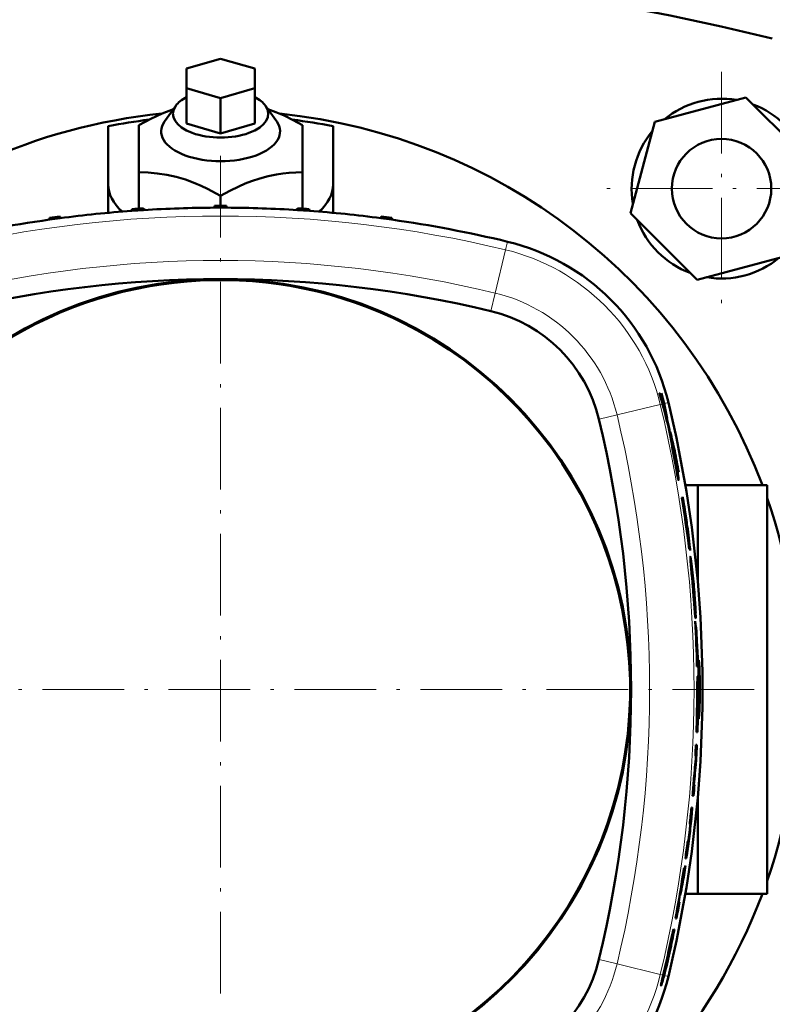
# Model space of a CAD drawing. Extents: x -1438 to 1837, y -1673 to 612.
# Tile 8 of 95: x -53 to 58, y -1283 to -1139. Entities that reach past the tile are written whole.
import ezdxf

# ---------------------------------------------------------------- set-up
doc = ezdxf.new("R2010")
doc.units = 0
doc.linetypes.add('DASHDOT', pattern=[18.5, 12, -3, 0.5, -3])

msp = doc.modelspace()

# ---------------------------------------------------------------- linework, layer by layer
at = {"color": 7, "lineweight": 50}
for p, q in [((-28.21, -1145.9), (-23.21, -1144.46)), ((-23.21, -1144.46), (-18.21, -1145.9)), ((-28.21, -1148.79), (-28.21, -1145.9)), ((-18.21, -1145.9), (-18.21, -1148.79)), ((-23.21, -1150.23), (-28.21, -1148.79)), ((-28.21, -1153.99), (-28.21, -1148.79)), ((-18.21, -1148.79), (-23.21, -1150.23)), ((-18.21, -1153.99), (-18.21, -1148.79)), ((-23.21, -1155.43), (-23.21, -1150.23)), ((53.92, -1150.14), (40.53, -1153.73)), ((63.71, -1159.94), (53.92, -1150.14)), ((-29.81, -1151.38), (-31.44, -1153.69)), ((-16.61, -1151.38), (-14.98, -1153.69)), ((40.53, -1153.73), (36.95, -1167.11)), ((-39.71, -1154.36), (-39.71, -1162.94)), ((-35.21, -1161.13), (-35.21, -1154.2)), ((-23.21, -1155.43), (-28.21, -1153.99)), ((-18.21, -1153.99), (-23.21, -1155.43)), ((-11.21, -1154.2), (-11.21, -1161.13)), ((-6.71, -1154.36), (-6.71, -1162.94)), ((-35.21, -1166.4), (-35.21, -1161.13)), ((-11.21, -1166.4), (-11.21, -1161.13)), ((-39.71, -1162.94), (-39.71, -1167.07)), ((-6.71, -1167.08), (-6.71, -1162.94)), ((-23.21, -1166.07), (-23.21, -1164.6)), ((-36.25, -1166.79), (-36.25, -1166.54)), ((-35.02, -1166.45), (-35.21, -1166.4)), ((-34.52, -1166.67), (-34.53, -1166.42)), ((-34.31, -1166.66), (-34.52, -1166.6)), ((-24.11, -1166.32), (-24.1, -1166.07)), ((-22.33, -1166.32), (-22.33, -1166.07)), ((-11.91, -1166.6), (-12.11, -1166.66)), ((-11.91, -1166.67), (-11.91, -1166.42)), ((-11.21, -1166.4), (-11.4, -1166.46)), ((-10.18, -1166.79), (-10.19, -1166.54)), ((-48.35, -1168.08), (-48.34, -1167.83)), ((-46.76, -1167.86), (-46.77, -1167.62)), ((0.33, -1167.86), (0.34, -1167.62)), ((1.92, -1168.08), (1.91, -1167.83)), ((36.95, -1167.11), (46.74, -1176.91)), ((46.74, -1176.91), (60.13, -1173.33)), ((41.2, -1193.57), (41.28, -1193.57)), ((41.2, -1193.57), (41.28, -1193.57)), ((41.84, -1195.1), (42.05, -1196.12)), ((41.84, -1195.1), (42.05, -1196.12)), ((42.79, -1199.26), (43.08, -1200.82)), ((42.79, -1199.26), (43.08, -1200.82)), ((43.16, -1201.55), (43.46, -1203.22)), ((43.16, -1201.55), (43.46, -1203.22)), ((43.28, -1202.52), (43.52, -1203.81)), ((43.28, -1202.52), (43.52, -1203.81)), ((43.47, -1202.72), (43.64, -1203.49)), ((43.71, -1204.28), (43.47, -1202.72)), ((43.47, -1202.72), (43.64, -1203.49)), ((43.52, -1203.81), (43.66, -1204.58)), ((43.52, -1203.81), (43.66, -1204.58)), ((43.75, -1204.59), (43.71, -1204.28)), ((43.75, -1204.59), (43.71, -1204.28)), ((43.66, -1204.58), (43.77, -1205.2)), ((43.66, -1204.58), (43.77, -1205.2)), ((43.77, -1205.2), (43.87, -1205.73)), ((43.77, -1205.2), (43.87, -1205.73)), ((45.01, -1207.07), (46.85, -1207.07)), ((46.85, -1207.07), (46.85, -1221.42)), ((57.02, -1207.07), (46.85, -1207.07)), ((57.02, -1267.07), (57.02, -1207.07)), ((44.52, -1208.91), (44.66, -1209.62)), ((44.52, -1208.91), (44.66, -1209.62)), ((44.66, -1209.32), (44.62, -1208.96)), ((44.66, -1209.32), (44.62, -1208.96)), ((44.79, -1210.2), (44.66, -1209.32)), ((44.79, -1210.2), (44.66, -1209.32)), ((44.88, -1211.1), (45.1, -1212.6)), ((44.88, -1211.1), (45.1, -1212.6)), ((45.1, -1212.14), (45.2, -1212.89)), ((45.1, -1212.14), (45.2, -1212.89)), ((45.1, -1212.6), (45.15, -1212.95)), ((45.1, -1212.6), (45.15, -1212.95)), ((45.22, -1212.77), (45.15, -1212.28)), ((45.22, -1212.77), (45.15, -1212.28)), ((45.15, -1212.95), (45.18, -1213.19)), ((45.15, -1212.95), (45.18, -1213.19)), ((45.22, -1213.42), (45.21, -1213.31)), ((45.36, -1214.8), (45.23, -1213.81)), ((45.36, -1214.8), (45.23, -1213.81)), ((45.46, -1215.56), (45.36, -1214.8)), ((45.46, -1215.56), (45.36, -1214.8)), ((45.53, -1216.08), (45.46, -1215.56)), ((45.53, -1216.08), (45.46, -1215.56)), ((45.52, -1215.51), (45.57, -1215.99)), ((45.52, -1215.51), (45.57, -1215.99)), ((45.6, -1216.43), (45.6, -1216.43)), ((45.79, -1218.29), (46, -1220.69)), ((46, -1220.69), (46.11, -1222.06)), ((46, -1220.69), (46.11, -1222.06)), ((46.08, -1221.22), (46.04, -1220.78)), ((46.08, -1221.22), (46.04, -1220.78)), ((46.13, -1221.86), (46.08, -1221.22)), ((46.13, -1221.86), (46.08, -1221.22)), ((46.14, -1222.03), (46.13, -1221.86)), ((46.14, -1222.03), (46.13, -1221.86)), ((46.18, -1222.53), (46.14, -1222.03)), ((46.18, -1222.53), (46.14, -1222.03)), ((46.18, -1222.53), (46.22, -1222.98)), ((46.18, -1222.53), (46.22, -1222.98)), ((46.22, -1222.98), (46.26, -1223.37)), ((46.22, -1222.98), (46.26, -1223.37)), ((46.3, -1222.79), (46.24, -1222.04)), ((46.3, -1222.79), (46.24, -1222.04)), ((46.29, -1224.3), (46.38, -1225.34)), ((46.29, -1224.3), (46.38, -1225.34)), ((46.47, -1227.06), (46.54, -1227.83)), ((46.47, -1227.06), (46.54, -1227.83)), ((46.57, -1227.66), (46.64, -1228.45)), ((46.57, -1227.66), (46.64, -1228.45)), ((46.68, -1231.19), (46.72, -1231.19)), ((46.68, -1231.19), (46.72, -1231.19)), ((46.75, -1231.19), (46.8, -1231.19)), ((46.75, -1231.19), (46.8, -1231.19)), ((46.72, -1233.69), (46.87, -1233.69)), ((46.72, -1233.69), (46.87, -1233.69)), ((46.74, -1240.92), (46.83, -1240.92)), ((46.74, -1240.92), (46.83, -1240.92)), ((46.64, -1243.36), (46.79, -1243.36)), ((46.64, -1243.36), (46.79, -1243.36)), ((46.56, -1245.2), (46.72, -1245.2)), ((46.56, -1245.2), (46.72, -1245.2)), ((46.48, -1246.83), (46.57, -1246.83)), ((46.48, -1246.83), (46.57, -1246.83)), ((46.26, -1251.06), (46.35, -1251.06)), ((46.26, -1251.06), (46.35, -1251.06)), ((46.07, -1252.68), (46.22, -1252.68)), ((46.07, -1252.68), (46.22, -1252.68)), ((46.85, -1252.72), (46.85, -1267.07)), ((45.91, -1254.4), (46, -1254.4)), ((45.91, -1254.4), (46, -1254.4)), ((46, -1254.4), (46, -1254.4)), ((46, -1254.4), (46, -1254.4)), ((45.65, -1256.87), (45.74, -1256.87)), ((45.65, -1256.87), (45.74, -1256.87)), ((45.35, -1259.4), (45.44, -1259.4)), ((45.35, -1259.4), (45.44, -1259.4)), ((45.02, -1261.87), (45.11, -1261.87)), ((45.02, -1261.87), (45.11, -1261.87)), ((45.01, -1267.07), (46.85, -1267.07)), ((46.85, -1267.07), (57.02, -1267.07)), ((44.04, -1268.28), (44.16, -1268.28)), ((44.04, -1268.28), (44.16, -1268.28)), ((43.56, -1270.71), (43.72, -1270.71)), ((43.56, -1270.71), (43.72, -1270.71)), ((43.33, -1272.32), (43.4, -1272.32)), ((43.33, -1272.32), (43.4, -1272.32)), ((42.42, -1276.34), (42.72, -1274.98)), ((42.42, -1276.34), (42.72, -1274.98)), ((42.82, -1274.76), (42.87, -1274.76)), ((42.82, -1274.76), (42.87, -1274.76)), ((42.27, -1277.02), (42.42, -1276.34)), ((42.27, -1277.02), (42.42, -1276.34)), ((42.17, -1277.52), (42.27, -1277.02)), ((42.17, -1277.52), (42.27, -1277.02)), ((42.32, -1277.17), (42.22, -1277.57)), ((42.32, -1277.17), (42.22, -1277.57)), ((41.43, -1280.56), (41.44, -1280.56)), ((41.43, -1280.56), (41.44, -1280.56))]:
    msp.add_line(p, q, dxfattribs=at)
at = {"color": 7, "linetype": 'DASHDOT', "lineweight": 18}
for p, q in [((50.33, -1146.37), (50.33, -1180.69)), ((-23.22, -1158.73), (-23.22, -1315.41)), ((67.49, -1163.53), (33.17, -1163.53)), ((55.12, -1237.07), (-101.56, -1237.07))]:
    msp.add_line(p, q, dxfattribs=at)
at = {"color": 7, "lineweight": 18}
for p, q in [((18.62, -1172.51), (17.1, -1178.86)), ((18.62, -1172.51), (18.91, -1171.32)), ((16.46, -1181.51), (17.1, -1178.86)), ((41.34, -1195.23), (34.99, -1196.75)), ((41.34, -1195.23), (41.66, -1195.15)), ((41.66, -1195.15), (41.74, -1195.13)), ((41.74, -1195.13), (41.84, -1195.1)), ((41.84, -1195.1), (41.92, -1195.09)), ((41.92, -1195.09), (42.53, -1194.94)), ((32.34, -1197.39), (34.99, -1196.75)), ((32.34, -1276.74), (34.99, -1277.38)), ((41.34, -1278.91), (34.99, -1277.38)), ((41.34, -1278.91), (41.78, -1279.02)), ((41.78, -1279.02), (41.91, -1279.05)), ((41.91, -1279.05), (42.53, -1279.2))]:
    msp.add_line(p, q, dxfattribs=at)
at = {"color": 7, "linetype": 'DASHDOT', "lineweight": 18, "ltscale": 0.006743}
msp.add_line((46.9, -1237.07), (47.17, -1237.07), dxfattribs=at)
at = {"color": 7, "lineweight": 50}
for points in [[(-35.21, -1154.2), (-33.47, -1153.27), (-31.79, -1152.48), (-30.14, -1151.85)], [(-16.27, -1151.85), (-15.1, -1152.29), (-13.9, -1152.8), (-12.57, -1153.46), (-11.21, -1154.2)], [(-23.21, -1164.6), (-25.15, -1163.56), (-26.09, -1163.11), (-27.02, -1162.71), (-28.39, -1162.2), (-29.76, -1161.8), (-31.13, -1161.5), (-32.52, -1161.29), (-33.84, -1161.17), (-35.21, -1161.13)], [(-11.21, -1161.13), (-13.15, -1161.21), (-14.09, -1161.31), (-15.02, -1161.45), (-16.24, -1161.7), (-17.45, -1162.02), (-18.67, -1162.43), (-19.59, -1162.79), (-20.52, -1163.2), (-21.84, -1163.85), (-23.21, -1164.6)], [(43.46, -1203.22), (43.71, -1204.53), (43.75, -1204.67), (43.75, -1204.69), (43.75, -1204.69), (43.75, -1204.69)], [(43.46, -1203.22), (43.69, -1204.44), (43.74, -1204.63), (43.75, -1204.68), (43.75, -1204.69), (43.75, -1204.69), (43.75, -1204.69)], [(43.87, -1205.73), (44, -1206.3), (44.01, -1206.33), (44.01, -1206.33), (44.01, -1206.33), (44.01, -1206.33)], [(43.87, -1205.73), (43.96, -1206.14), (44, -1206.32), (44.01, -1206.33), (44.01, -1206.33), (44.01, -1206.33)], [(44.01, -1206.33), (44.01, -1206.33), (44.02, -1206.33), (44.02, -1206.33), (44.02, -1206.31), (44.01, -1206.12), (43.91, -1205.34)], [(44.01, -1206.33), (44.01, -1206.33), (44.01, -1206.33), (44.02, -1206.33), (44.02, -1206.3), (44, -1206.02), (43.91, -1205.34)], [(45.06, -1211.79), (45.06, -1211.79), (45.06, -1211.79), (45.06, -1211.8), (45.07, -1211.86), (45.1, -1212.14)], [(45.15, -1212.28), (45.07, -1211.81), (45.07, -1211.79), (45.06, -1211.79), (45.06, -1211.79)], [(45.06, -1211.79), (45.06, -1211.79), (45.06, -1211.8), (45.07, -1211.86), (45.1, -1212.14)], [(45.18, -1213.19), (45.21, -1213.39), (45.22, -1213.43), (45.22, -1213.43), (45.22, -1213.44)], [(45.18, -1213.19), (45.22, -1213.42), (45.22, -1213.43), (45.22, -1213.44)], [(45.6, -1216.43), (45.6, -1216.43), (45.6, -1216.43), (45.59, -1216.42), (45.58, -1216.39), (45.53, -1216.08)], [(45.6, -1216.43), (45.6, -1216.43), (45.59, -1216.43), (45.59, -1216.4), (45.53, -1216.08)], [(45.57, -1215.99), (45.6, -1216.39), (45.6, -1216.42), (45.6, -1216.43), (45.6, -1216.43), (45.6, -1216.43)], [(45.79, -1217.62), (45.77, -1217.54), (45.76, -1217.53), (45.76, -1217.53), (45.76, -1217.53)], [(45.79, -1217.62), (45.93, -1218.61), (46.13, -1220.4)], [(45.79, -1217.62), (45.89, -1218.25), (46.13, -1220.4)], [(46.04, -1220.78), (46.02, -1220.33), (46.02, -1220.22), (46.03, -1220.21), (46.03, -1220.21), (46.03, -1220.21)], [(46.04, -1220.78), (46.02, -1220.33), (46.02, -1220.22), (46.03, -1220.21), (46.03, -1220.21), (46.03, -1220.21)], [(46.03, -1220.21), (46.03, -1220.21), (46.03, -1220.21), (46.04, -1220.22), (46.05, -1220.28)], [(46.03, -1220.21), (46.03, -1220.21), (46.03, -1220.21), (46.04, -1220.22), (46.05, -1220.28)], [(46.35, -1223.96), (46.35, -1223.96), (46.35, -1223.96), (46.35, -1223.96), (46.35, -1223.95), (46.36, -1223.91)], [(46.35, -1223.96), (46.35, -1223.96), (46.35, -1223.96), (46.35, -1223.96), (46.35, -1223.95), (46.36, -1223.91)], [(46.52, -1225.81), (46.54, -1226.5), (46.53, -1226.6)], [(46.52, -1225.81), (46.54, -1226.44), (46.53, -1226.6)], [(46.52, -1226.62), (46.52, -1226.61), (46.52, -1226.61), (46.51, -1226.61), (46.5, -1226.54)], [(46.99, -1232.78), (46.98, -1232.78), (46.98, -1232.78), (46.98, -1232.79), (46.97, -1232.84), (46.94, -1233.32), (46.93, -1234.04)], [(47.09, -1234.03), (47.04, -1233.09), (47, -1232.81), (46.99, -1232.79), (46.99, -1232.78), (46.99, -1232.78), (46.99, -1232.78), (46.99, -1232.78)], [(46.81, -1235.15), (46.81, -1235.15), (46.81, -1235.16), (46.81, -1235.16), (46.8, -1235.18), (46.79, -1235.36), (46.76, -1236.32), (46.75, -1238.05)], [(46.81, -1235.15), (46.81, -1235.15), (46.81, -1235.16), (46.81, -1235.16), (46.8, -1235.21), (46.78, -1235.61), (46.75, -1238.05)], [(46.9, -1238.05), (46.88, -1236.35), (46.85, -1235.46), (46.83, -1235.19), (46.82, -1235.16), (46.82, -1235.16), (46.82, -1235.15), (46.82, -1235.15), (46.81, -1235.15)], [(46.9, -1238.05), (46.87, -1235.87), (46.84, -1235.3), (46.82, -1235.17), (46.82, -1235.16), (46.82, -1235.16), (46.82, -1235.15), (46.81, -1235.15)], [(46.82, -1237.76), (46.82, -1237.76), (46.82, -1237.76), (46.81, -1237.79), (46.8, -1238), (46.76, -1239.47)], [(46.82, -1237.76), (46.82, -1237.76), (46.82, -1237.76), (46.81, -1237.79), (46.8, -1238), (46.76, -1239.47)], [(46.85, -1239.47), (46.84, -1237.94), (46.84, -1237.83), (46.83, -1237.77), (46.83, -1237.76), (46.82, -1237.76), (46.82, -1237.76)], [(46.85, -1239.47), (46.84, -1237.94), (46.84, -1237.83), (46.83, -1237.77), (46.83, -1237.76), (46.82, -1237.76), (46.82, -1237.76)], [(46.93, -1240.1), (46.95, -1241.05), (46.97, -1241.32), (46.98, -1241.34), (46.98, -1241.35), (46.98, -1241.35), (46.98, -1241.35), (46.99, -1241.36)], [(46.99, -1241.36), (46.99, -1241.35), (46.99, -1241.35), (46.99, -1241.35), (47.01, -1241.3), (47.05, -1240.82), (47.09, -1240.1)], [(46.01, -1254.47), (46.01, -1254.41), (46, -1254.4), (46, -1254.4), (46, -1254.4)], [(46.01, -1254.47), (46.01, -1254.41), (46, -1254.4), (46, -1254.4), (46, -1254.4)], [(45.44, -1259.4), (45.44, -1259.4), (45.44, -1259.4), (45.45, -1259.4), (45.46, -1259.36), (45.57, -1258.63), (45.7, -1257.5), (45.74, -1256.97), (45.75, -1256.89), (45.75, -1256.87), (45.74, -1256.87), (45.74, -1256.87), (45.74, -1256.87)], [(45.44, -1259.4), (45.44, -1259.4), (45.45, -1259.4), (45.45, -1259.37), (45.49, -1259.15), (45.68, -1257.69), (45.74, -1256.97), (45.75, -1256.9), (45.75, -1256.87), (45.74, -1256.87), (45.74, -1256.87)], [(45.12, -1261.89), (45.12, -1261.89), (45.12, -1261.88), (45.13, -1261.86), (45.23, -1261.35)], [(45.12, -1261.89), (45.12, -1261.89), (45.12, -1261.89), (45.12, -1261.88), (45.14, -1261.83), (45.23, -1261.35)], [(44.87, -1263.27), (44.87, -1263.27), (44.86, -1263.27), (44.86, -1263.29), (44.81, -1263.48), (44.57, -1264.94)], [(44.87, -1263.27), (44.87, -1263.27), (44.87, -1263.27), (44.86, -1263.27), (44.85, -1263.3), (44.8, -1263.57), (44.57, -1264.94)], [(44.7, -1264.67), (44.87, -1263.39), (44.87, -1263.28), (44.87, -1263.27), (44.87, -1263.27), (44.87, -1263.27), (44.87, -1263.27)], [(44.7, -1264.67), (44.85, -1263.57), (44.87, -1263.33), (44.87, -1263.27), (44.87, -1263.27), (44.87, -1263.27), (44.87, -1263.27)], [(44.49, -1265.81), (44.49, -1265.81), (44.48, -1265.81), (44.48, -1265.82), (44.45, -1265.95), (44.29, -1266.83)], [(44.49, -1265.81), (44.49, -1265.81), (44.48, -1265.81), (44.48, -1265.82), (44.45, -1265.93), (44.29, -1266.83)], [(44.34, -1266.83), (44.48, -1265.97), (44.49, -1265.83), (44.49, -1265.82), (44.49, -1265.81), (44.49, -1265.81)], [(44.34, -1266.83), (44.48, -1265.89), (44.49, -1265.82)], [(42.22, -1277.57), (42.14, -1277.87), (42.11, -1277.94), (42.11, -1277.94), (42.11, -1277.94), (42.1, -1277.94)], [(42.22, -1277.57), (42.15, -1277.84), (42.11, -1277.93), (42.11, -1277.94), (42.11, -1277.94), (42.1, -1277.94)], [(42.1, -1277.94), (42.1, -1277.94), (42.1, -1277.94), (42.1, -1277.93), (42.11, -1277.83)], [(42.1, -1277.94), (42.1, -1277.94), (42.1, -1277.94), (42.1, -1277.93), (42.11, -1277.83)], [(41.46, -1280.36), (41.43, -1280.53), (41.43, -1280.55), (41.43, -1280.56)], [(41.46, -1280.36), (41.43, -1280.53), (41.43, -1280.55), (41.43, -1280.56), (41.43, -1280.56)], [(41.44, -1280.56), (41.44, -1280.56), (41.44, -1280.56), (41.45, -1280.55), (41.51, -1280.42)], [(41.44, -1280.56), (41.44, -1280.56), (41.44, -1280.56), (41.44, -1280.56), (41.45, -1280.55), (41.51, -1280.42)]]:
    msp.add_lwpolyline(points, dxfattribs=at)
msp.add_circle((50.33, -1163.53), 7.3, dxfattribs=at)
for centre, radius, start, end in [((-23.21, -1466.69), 335.12, 76.0141, 103.9859), ((50.33, -1163.53), 13.2, 80.38, 129.62), ((50.33, -1163.53), 13.2, 20.38, 69.62), ((-23.21, -1237.07), 85, 95.8353, 242.177), ((-23.21, -1237.07), 84.33, 97.158, 101.2828), ((-23.21, -1237.07), 85, 20.6673, 84.1647), ((-23.21, -1237.07), 84.33, 78.7172, 82.842), ((50.33, -1163.53), 13.2, 140.38, 189.62), ((-23.22, -1346.07), 180, 93.6031, 94.1506), ((-23.22, -1346.38), 180.06, 93.5991, 94.1519), ((-23.22, -1346.32), 180, 90.2837, 93.6003), ((-23.22, -1346.32), 180, 89.7163, 90.2837), ((-23.22, -1346.07), 180, 89.7191, 90.2809), ((-23.22, -1346.32), 180, 86.3997, 89.7163), ((-23.22, -1346.07), 180, 85.8494, 86.3969), ((-23.22, -1346.38), 180.06, 85.8481, 86.4009), ((-23.22, -1346.32), 180, 98.0266, 103.5356), ((-23.22, -1346.37), 180.06, 97.5139, 98.0239), ((-23.22, -1346.07), 180, 97.5193, 98.0238), ((-23.22, -1346.32), 180, 94.1534, 97.5165), ((-23.22, -1346.32), 180, 82.4835, 85.8466), ((-23.22, -1346.37), 180.06, 81.9761, 82.4861), ((-23.22, -1346.07), 180, 81.9762, 82.4807), ((-23.22, -1346.32), 180, 76.4644, 81.9734), ((50.33, -1163.53), 13.2, 200.38, 249.62), ((11.42, -1202.43), 32, 13.5356, 76.4644), ((50.33, -1163.53), 13.2, 260.38, 309.62), ((-23.22, -1237.07), 60.26, 270.0122, 269.9878), ((-23.22, -1346.32), 169.51, 76.4644, 103.5356), ((-23.22, -1237.07), 60.12, 61.3521, 180), ((11.42, -1202.43), 21.51, 13.5356, 76.4644), ((-23.22, -1237.07), 60.12, 180, 61.3521), ((11.4, -1203.25), 31.33, 14.9848, 18.0001), ((11.4, -1203.25), 31.33, 14.9848, 18.0001), ((11.4, -1203.25), 31.41, 14.9862, 17.9573), ((11.4, -1203.25), 31.41, 14.9862, 17.9573), ((-21.94, -1208.12), 65.1, 11.5295, 12.9136), ((11.42, -1202.43), 31.37, 13.5356, 16.4083), ((-21.8, -1208.09), 64.96, 11.528, 12.915), ((11.42, -1202.43), 31.37, 13.5356, 16.4083), ((-132.58, -1241.79), 180.38, 13.8891, 14.9848), ((-132.58, -1241.79), 180.38, 13.8891, 14.9848), ((-132.58, -1241.79), 180.46, 14.0221, 14.9862), ((-132.58, -1241.79), 180.46, 14.0221, 14.9862), ((-132.47, -1237.07), 179.37, 13.459, 13.5356), ((-132.47, -1237.07), 179.37, 13.459, 13.5356), ((144.33, -1176.61), 104.05, 190.3594, 191.4706), ((144.35, -1176.61), 104.07, 190.3591, 191.4701), ((-132.47, -1237.07), 180, 346.4644, 13.5356), ((-132.58, -1241.79), 180.5, 14.2679, 14.6552), ((-132.58, -1241.79), 180.5, 14.2679, 14.6551), ((-132.47, -1237.07), 169.51, 346.4644, 13.5356), ((-349.56, -1274.03), 399.35, 10.4564, 10.9645), ((-310.73, -1266.69), 359.83, 10.4299, 10.9938), ((-267.53, -1259.11), 315.93, 10.3192, 11.0624), ((-264.74, -1258.58), 313.09, 10.315, 11.065), ((-132.58, -1241.79), 180.46, 12.7222, 13.6341), ((-132.58, -1241.79), 180.46, 12.7222, 13.6341), ((-132.58, -1241.79), 180.38, 11.715, 13.1275), ((-132.58, -1241.79), 180.38, 11.715, 13.1275), ((-132.47, -1237.07), 179.37, 10.2447, 11.2573), ((-132.47, -1237.07), 179.37, 10.2447, 11.2573), ((-15.06, -1212.34), 59.31, 7.8147, 9.3346), ((-34.93, -1216.13), 79.58, 7.7919, 9.1387), ((-35.42, -1216.2), 80.08, 7.7954, 9.1338), ((43.28, -1204.68), 0.473, 358.4813, 10.6291), ((43.28, -1204.68), 0.472, 358.4626, 10.6424), ((-128.48, -1236.42), 175.18, 7.4154, 9.0331), ((-183.12, -1244.27), 230.37, 7.5993, 8.8295), ((44.63, -1208.81), 0.0218, 146.0918, 193.0061), ((44.55, -1208.84), 0.0718, 7.323, 37.1206), ((44.63, -1208.81), 0.022, 146.3442, 192.7829), ((44.55, -1208.84), 0.0715, 7.2259, 37.1895), ((46.09, -1208.76), 1.48, 181.775, 187.6163), ((46.09, -1208.76), 1.48, 181.7737, 187.6187), ((41.88, -1209.55), 2.84, 10.3898, 14.7024), ((41.86, -1209.55), 2.86, 10.4107, 14.6846), ((-146.86, -1238.62), 193.71, 8.1656, 8.6089), ((-147.3, -1238.68), 194.15, 8.1661, 8.6083), ((-1.89, -1217.64), 47.35, 8.4581, 10.4731), ((-1.98, -1217.66), 47.44, 8.4599, 10.4709), ((-23.21, -1237.07), 85, 340.7099, 19.2901), ((-189.94, -1244.28), 237.19, 7.8289, 8.2599), ((-244.91, -1252.05), 292.71, 7.8703, 8.2195), ((-80.37, -1229.93), 126.79, 7.6291, 8.7352), ((-86.45, -1230.81), 132.93, 7.6559, 8.7109), ((-22.38, -1221.52), 68.09, 6.9285, 8.0694), ((-22.39, -1221.53), 68.1, 6.9301, 8.0709), ((30.84, -1214.33), 14.45, 8.1444, 9.8437), ((-111.45, -1233.65), 158.02, 6.9276, 7.5504), ((-137.73, -1236.98), 184.51, 6.9702, 7.5036), ((-54.23, -1226.85), 100.44, 6.3, 8.0578), ((-72.23, -1229.13), 118.58, 6.4389, 7.9277), ((44.37, -1213.44), 0.855, 0.5104, 8.9461), ((-106.39, -1233.59), 153.07, 6.3505, 7.6913), ((-105.78, -1233.51), 152.45, 6.3478, 7.694), ((-38.89, -1224.8), 84.93, 6.2757, 6.9027), ((-37.22, -1224.6), 83.24, 6.2694, 6.909), ((40.28, -1216.59), 5.33, 1.9256, 6.4012), ((45.77, -1217.54), 0.0121, 122.2329, 182.4064), ((45.77, -1217.54), 0.0121, 122.4232, 182.3308), ((47.21, -1217.66), 1.46, 175.4345, 185.0313), ((47.21, -1217.66), 1.46, 175.4327, 185.0336), ((62.37, -1216.92), 16.64, 182.9956, 184.7507), ((62.54, -1216.9), 16.81, 183.0051, 184.7419), ((360.65, -1191.76), 315.98, 184.8168, 185.2526), ((42.47, -1220.96), 3.65, 6.8969, 10.8605), ((42.47, -1220.96), 3.65, 6.8969, 10.8605), ((22.71, -1223.44), 23.57, 5.2376, 7.1118), ((22.71, -1223.44), 23.57, 5.2376, 7.1118), ((-89.5, -1233.47), 136.26, 4.1447, 5.5039), ((-81.68, -1232.81), 128.4, 4.1034, 5.5457), ((-16.68, -1227.27), 63.14, 4.7502, 5.4348), ((-16.68, -1227.27), 63.14, 4.7502, 5.4348), ((-381.13, -1257.68), 428.73, 4.4657, 4.7658), ((-371.68, -1256.92), 419.25, 4.4624, 4.7692), ((19.7, -1224.84), 26.68, 2.4842, 4.3986), ((19.7, -1224.84), 26.68, 2.4842, 4.3986), ((59.24, -1222.1), 13.04, 185.5756, 187.1033), ((59.24, -1222.1), 13.04, 185.5756, 187.1033), ((48, -1223.55), 1.7, 185.5893, 193.3918), ((48, -1223.55), 1.7, 185.5893, 193.3918), ((46.36, -1223.94), 0.0227, 185.8292, 231.9633), ((46.36, -1223.94), 0.0227, 185.8292, 231.9633), ((43.29, -1223.83), 3.07, 358.4339, 2.7167), ((43.29, -1223.83), 3.07, 358.4339, 2.7167), ((-41.92, -1229.99), 88.54, 3.2667, 4.1286), ((-42.04, -1230), 88.67, 3.2673, 4.128), ((90.53, -1221.88), 44.29, 184.4846, 185.5423), ((90.11, -1221.91), 43.86, 184.4792, 185.5472), ((-0.86, -1227.67), 47.42, 2.2465, 3.2936), ((-2.08, -1227.73), 48.65, 2.259, 3.2798), ((52.12, -1225.65), 5.69, 185.0958, 189.0067), ((52.11, -1225.65), 5.69, 185.0953, 189.007), ((-132.47, -1237.07), 179.22, 1.0808, 3.2007), ((-132.47, -1237.07), 179.22, 1.0808, 3.2007), ((46.51, -1226.6), 0.016, 305.8283, 1.7939), ((46.51, -1226.6), 0.0159, 305.4781, 1.7708), ((-132.47, -1237.07), 179.25, 1.8778, 2.9537), ((-132.47, -1237.07), 179.25, 1.8778, 2.9537), ((-132.47, -1237.07), 179.29, 1.8774, 3.0072), ((-132.47, -1237.07), 179.29, 1.8774, 3.0072), ((-132.47, -1237.07), 179.32, 1.8771, 2.7558), ((-132.47, -1237.07), 179.32, 1.8771, 2.7558), ((-132.47, -1237.07), 179.37, 1.0799, 1.8766), ((-132.47, -1237.07), 179.37, 1.0799, 1.8766), ((428.09, -1236.33), 381.17, 179.6545, 180.1101), ((-26.39, -1236.95), 73.54, 359.9054, 2.2692), ((-23.21, -1237.08), 70.75, 358.8537, 1.1376), ((427.46, -1237.8), 380.54, 179.8904, 180.3468), ((-26.4, -1237.19), 73.55, 357.7318, 0.0953), ((-132.47, -1237.07), 179.22, 357.9867, 359.6847), ((-132.47, -1237.07), 179.22, 357.9867, 359.6847), ((-132.47, -1237.07), 179.37, 357.9885, 359.685), ((-132.47, -1237.07), 179.37, 357.9885, 359.685), ((-132.47, -1237.07), 179.25, 358.7689, 359.2324), ((-132.47, -1237.07), 179.25, 358.7689, 359.2324), ((-132.47, -1237.07), 179.34, 358.7696, 359.2328), ((-132.47, -1237.07), 179.34, 358.7696, 359.2328), ((-132.47, -1237.07), 179.22, 356.8771, 357.3993), ((-132.47, -1237.07), 179.22, 356.8771, 357.3993), ((-132.47, -1237.07), 179.37, 356.6054, 357.4015), ((-132.47, -1237.07), 179.37, 356.6054, 357.4015), ((-132.6, -1232.17), 179.77, 354.2454, 355.321), ((-132.6, -1232.17), 179.77, 354.2454, 355.3211), ((-132.47, -1237.07), 179.22, 355.0015, 355.8004), ((-132.47, -1237.07), 179.22, 355.0015, 355.8004), ((-132.47, -1237.07), 179.37, 355.0058, 355.5264), ((-132.47, -1237.07), 179.37, 355.0058, 355.5264), ((-132.47, -1237.07), 179.22, 353.6576, 354.4497), ((-132.47, -1237.07), 179.22, 353.6576, 354.4497), ((26.87, -1253.55), 19.17, 355.1208, 356.5468), ((26.72, -1253.54), 19.32, 355.127, 356.5413), ((42.47, -1254.47), 3.54, 356.1913, 359.9823), ((42.46, -1254.47), 3.55, 356.1944, 359.9799), ((-76.84, -1243.69), 123.36, 352.8899, 354.2544), ((-66.61, -1244.84), 113.06, 352.83, 354.3188), ((-11.03, -1250.41), 57.2, 354.354, 355.2128), ((-11.39, -1250.38), 57.56, 354.3569, 355.2102), ((-39.3, -1248.45), 85.51, 351.8881, 352.9462), ((-41.39, -1248.18), 87.62, 351.9003, 352.933), ((-132.47, -1237.07), 179.22, 352.0466, 352.8408), ((-132.47, -1237.07), 179.22, 352.0466, 352.8408), ((2.4, -1254.4), 43.39, 350.7834, 351.8978), ((2.01, -1254.35), 43.78, 350.7882, 351.8928), ((45.14, -1261.87), 0.0304, 169.1597, 212.3302), ((45.15, -1261.87), 0.0313, 169.7053, 211.7857), ((-132.47, -1237.07), 179.37, 350.8351, 351.7044), ((-132.47, -1237.07), 179.37, 350.8351, 351.7044), ((-132.71, -1230.24), 180.72, 349.0196, 349.5747), ((-132.71, -1230.24), 180.72, 349.0196, 349.5747), ((-132.47, -1237.07), 179.22, 349.1806, 351.0538), ((-132.47, -1237.07), 179.22, 349.1806, 351.0538), ((-23.21, -1237.07), 85, 297.8099, 339.3327), ((-132.47, -1237.07), 179.25, 349.9716, 350.4419), ((-132.47, -1237.07), 179.25, 349.9716, 350.4419), ((-132.47, -1237.07), 179.3, 350.2992, 350.4448), ((-132.47, -1237.07), 179.3, 350.2992, 350.4448), ((-132.47, -1237.07), 179.37, 349.1899, 349.9785), ((-132.47, -1237.07), 179.37, 349.1899, 349.9785), ((-172.19, -1228.33), 219.88, 347.5483, 348.475), ((-167.25, -1229.37), 214.84, 347.5373, 348.4858), ((-253, -1210.74), 302.61, 347.7436, 348.1204), ((-258.99, -1209.46), 308.74, 347.7474, 348.1167), ((-94.42, -1245.44), 140.42, 347.6239, 348.9643), ((-95.08, -1245.3), 141.08, 347.6271, 348.961), ((-132.47, -1237.07), 179.29, 347.8653, 348.6623), ((-132.47, -1237.07), 179.29, 347.8653, 348.6623), ((-51.58, -1254.94), 96.5, 347.0878, 348.1498), ((-62.12, -1252.61), 107.3, 347.1326, 348.0876), ((-335.17, -1191.72), 386.92, 346.9606, 347.4584), ((-336.83, -1191.35), 388.63, 346.9631, 347.4587), ((-9.22, -1264.63), 53.05, 346.3243, 347.062), ((-8.76, -1264.74), 52.58, 346.3212, 347.0656), ((-105.37, -1243.03), 151.63, 346.9305, 347.6227), ((-98.34, -1244.62), 144.41, 346.9132, 347.64), ((11.42, -1271.71), 21.51, 283.5356, 346.4644), ((-50.06, -1255.9), 94.84, 345.8726, 346.9466), ((-48.4, -1256.3), 93.13, 345.8628, 346.9563), ((50.88, -1279.34), 8.9, 168.2359, 170.248), ((50.76, -1279.31), 8.78, 168.2209, 170.261), ((11.42, -1271.71), 32, 283.5356, 346.4644), ((-15.69, -1265.87), 58.95, 346.2674, 347.1202), ((-17.62, -1265.42), 60.93, 346.2809, 347.1059), ((21.95, -1274.03), 20.58, 343.1055, 345.8992), ((21.95, -1274.03), 20.58, 343.1058, 345.8983), ((65.84, -1285.88), 25, 166.0746, 167.2252), ((65.29, -1285.75), 24.43, 166.061, 167.2381), ((34.43, -1277.85), 7.52, 340.0529, 343.3258), ((34.37, -1277.83), 7.59, 340.0553, 343.2995)]:
    msp.add_arc(centre, radius, start, end, dxfattribs=at)
at = {"color": 7, "lineweight": 18}
for centre, radius, start, end in [((-23.22, -1346.32), 178.77, 76.4644, 103.5356), ((11.42, -1202.43), 30.77, 13.5356, 76.4644), ((-23.22, -1346.32), 172.24, 76.4644, 103.5356), ((11.42, -1202.43), 24.24, 13.5356, 76.4644), ((-132.47, -1237.07), 178.77, 346.4644, 13.5356), ((-132.47, -1237.07), 172.24, 346.4644, 13.5356), ((11.42, -1271.71), 24.24, 283.5356, 346.4644), ((11.42, -1271.71), 30.77, 283.5356, 346.4644)]:
    msp.add_arc(centre, radius, start, end, dxfattribs=at)
at = {"color": 7, "lineweight": 50}
for centre, major_axis, ratio, start_param, end_param in [((-23.21, -1152.54), (7, 0), 0.5, 2.366399, 2.801753), ((-23.21, -1152.54), (7, 0), 0.5, 0.33984, 0.775193), ((-23.21, -1152.54), (7, 0), 0.5, 2.801753, 6.623025), ((-23.21, -1155.14), (-8.73, 0), 0.5, 5.943345, 9.764618), ((-23.21, -1162.94), (-16.5, 0), 0.5, 0, 0.501169), ((-23.21, -1162.94), (-16.5, 0), 0.5, 2.640252, 3.141593), ((-577.71, -1244.12), (625.59, 0), 0.530258, 0.082894, 0.085397), ((-577.71, -1244.12), (625.59, 0), 0.530258, 0.082894, 0.085397), ((45.92, -1219.07), (0.16, -1.54), 0.039117, 2.801212, 3.137602), ((46.46, -1225.66), (0.062, -0.953), 0.05024, 5.877757, 6.279797), ((-318.46, -1232.33), (365.7, 0), 0.698824, 6.20983, 6.223046), ((-318.46, -1232.33), (365.7, 0), 0.698824, 6.20983, 6.223046), ((-557.69, -1230.67), (605.84, 0), 0.534377, 6.16987, 6.174977), ((-557.69, -1230.67), (605.84, 0), 0.534377, 6.16987, 6.174977), ((-584.04, -1245.13), (-629.43, 0), 0.524911, 3.057035, 3.059395), ((-584.04, -1245.13), (-629.43, 0), 0.524911, 3.057035, 3.059395)]:
    msp.add_ellipse(centre, major_axis=major_axis, ratio=ratio, start_param=start_param, end_param=end_param, dxfattribs=at)

doc.saveas('drawing.dxf')
